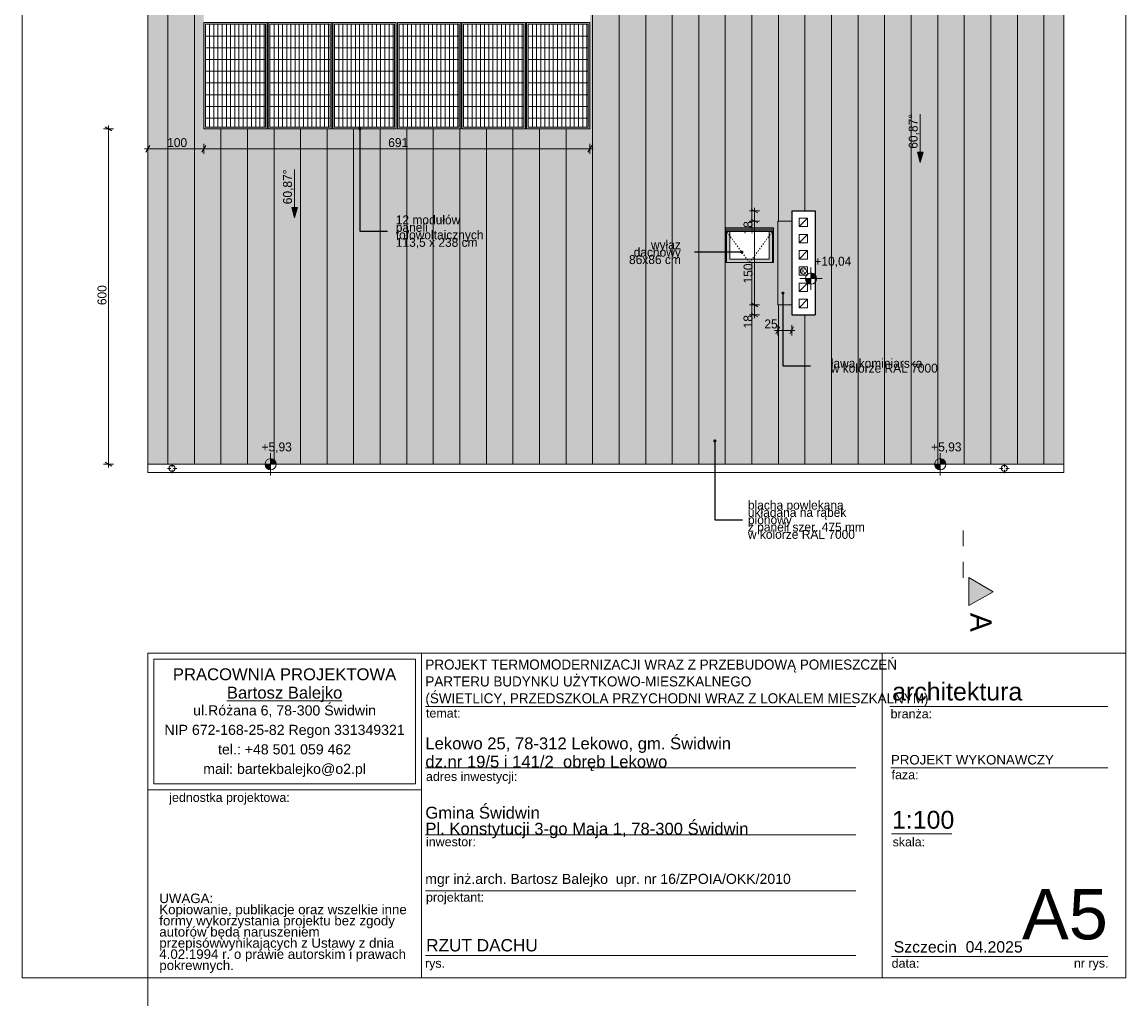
# Model space of a CAD drawing. Extents: x -613240 to -325500, y -25863 to 152403.
# Tile 222 of 254: x -462965 to -443215, y 120730 to 138332. Entities that reach past the tile are written whole.
import ezdxf

# ---------------------------------------------------------------- set-up
doc = ezdxf.new("R2010")
doc.units = 0
doc.header["$MEASUREMENT"] = 0
doc.linetypes.add('Dashed', pattern=[564.444447, 282.222223, -282.222223])
doc.linetypes.add('Hidden Line', pattern=[50, 25, -25])
for name, color, linetype, lineweight in [('0_Nr_Pióra__21', 7, 'Continuous', 9), ('Arch IE_Nr_Pióra__21', 7, 'Continuous', 9), ('Arch okna_Nr_Pióra__21', 7, 'Continuous', 9), ('Arch opisy_Nr_Pióra__1', 7, 'Continuous', 25), ('Arch opisy_Nr_Pióra__21', 7, 'Continuous', 9), ('ARCH TABELA_Nr_Pióra__1', 7, 'Continuous', 25), ('ARCH TABELA_Nr_Pióra__21', 7, 'Continuous', 9), ('ARCH TABELA_Nr_Pióra__7', 7, 'Continuous', 13), ('Arch wyposazenie_Nr_Pióra__21', 7, 'Continuous', 9), ('INWENT DACH_Nr_Pióra__21', 7, 'Continuous', 9), ('INWENT DACH_Nr_Pióra__41', 7, 'Continuous', 15), ('INWENT OPISY_Nr_Pióra__21', 7, 'Continuous', 9), ('INWENT OPISY_Nr_Pióra__41', 7, 'Continuous', 15), ('INWENT RURY SPUSTOWE_Nr_Pióra__21', 7, 'Continuous', 9), ('INWENT RZĘDNE_Nr_Pióra__21', 7, 'Continuous', 9), ('INWENT WYMIARY_Nr_Pióra__21', 7, 'Continuous', 9), ('INWENT.ŚCIANY_Nr_Pióra__1', 7, 'Continuous', 25), ('Istniejące kominy_Nr_Pióra__21', 7, 'Continuous', 9)]:
    doc.layers.add(name, color=color, linetype=linetype, lineweight=lineweight)
for name, color, linetype, lineweight, true_color in [('Arch dachowki_Nr_Pióra__81', 7, 'Continuous', 9, 0x6a6a6a), ('arch wypelnienia_Nr_Pióra__102', 7, 'Continuous', 9, 0xb4b4b4), ('arch wypelnienia_Nr_Pióra__2', 7, 'Continuous', 13, 0x7f7f7f), ('arch wypelnienia_Nr_Pióra__61', 7, 'Continuous', 20, 0x4d4d4d)]:
    doc.layers.add(name, color=color, linetype=linetype, lineweight=lineweight, true_color=true_color)
for name, color, linetype in [('INWENT DACH', 7, 'Continuous'), ('INWENT RZĘDNE', 7, 'Continuous'), ('INWENT WYMIARY', 7, 'Continuous')]:
    doc.layers.add(name, color=color, linetype=linetype)
doc.styles.add('GENERATED_STYLE_1', font='txt')
doc.styles.add('GENERATED_STYLE_2', font='txt')
doc.styles.add('GENERATED_STYLE_4', font='txt')
doc.styles.add('GENERATED_STYLE_5', font='txt')
doc.styles.add('GENERATED_STYLE_7', font='arial.ttf')
doc.styles.add('GENERATED_STYLE_8', font='arial.ttf')
doc.styles.add('GENERATED_STYLE_9', font='arial.ttf')
doc.dimstyles.new('GENERATED_STYLE__2', dxfattribs={"dimtxt": 160.000002, "dimasz": 91.2, "dimexe": 0.18, "dimexo": 0, "dimgap": 0.09, "dimtad": 1, "dimtih": 1, "dimtoh": 1, "dimdec": 0, "dimlfac": 0.1, "dimzin": 0, "dimdsep": 46, "dimtxsty": 'GENERATED_STYLE_1', "dimblk": 'ARROWHEAD_2', "dimblk1": 'ARROWHEAD_2', "dimblk2": 'ARROWHEAD_2', "dimcen": 0.09, "dimclrd": 7, "dimclre": 7, "dimclrt": 7, "dimazin": 0, "dimtfac": 1, "dimtdec": 4, "dimtmove": 0, "dimatfit": 3, "dimfxl": 0, "dimtolj": 1, "dimtzin": 0, "dimarcsym": 0})
doc.dimstyles.new('GENERATED_STYLE__3', dxfattribs={"dimtxt": 160.000002, "dimasz": 91.2, "dimexe": 0.18, "dimexo": 0, "dimgap": 0.09, "dimtad": 1, "dimdec": 0, "dimlfac": 0.1, "dimzin": 0, "dimdsep": 46, "dimtxsty": 'GENERATED_STYLE_1', "dimblk": 'ARROWHEAD_2', "dimblk1": 'ARROWHEAD_2', "dimblk2": 'ARROWHEAD_2', "dimcen": 0.09, "dimclrd": 7, "dimclre": 7, "dimclrt": 7, "dimazin": 0, "dimtfac": 1, "dimtdec": 4, "dimtmove": 0, "dimatfit": 3, "dimfxl": 0, "dimtolj": 1, "dimtzin": 0, "dimarcsym": 0})
doc.dimstyles.new('GENERATED_STYLE__4', dxfattribs={"dimtxt": 160.000002, "dimasz": 91.2, "dimexe": 0.18, "dimexo": 0, "dimgap": 0.09, "dimtad": 1, "dimdec": 0, "dimlfac": 0.1, "dimzin": 0, "dimdsep": 46, "dimtxsty": 'GENERATED_STYLE_1', "dimblk": 'ARROWHEAD_2', "dimblk1": 'ARROWHEAD_2', "dimblk2": 'ARROWHEAD_2', "dimcen": 0.09, "dimclrd": 7, "dimclre": 7, "dimclrt": 7, "dimazin": 0, "dimtfac": 1, "dimtdec": 4, "dimtmove": 2, "dimatfit": 3, "dimfxl": 0, "dimtolj": 1, "dimtzin": 0, "dimarcsym": 0})
doc.dimstyles.new('GENERATED_STYLE__9', dxfattribs={"dimtxt": 0.18, "dimasz": 109.44, "dimexe": 0.18, "dimexo": 0.0625, "dimgap": 0.09, "dimtad": 0, "dimtih": 1, "dimtoh": 1, "dimdec": 4, "dimzin": 0, "dimdsep": 46, "dimcen": 0.09, "dimadec": 0, "dimazin": 0, "dimtfac": 1, "dimtdec": 4, "dimtmove": 0, "dimatfit": 3, "dimldrblk": 'ARROWHEAD_11', "dimfxl": 0, "dimtolj": 1, "dimtzin": 0, "dimarcsym": 0})

# ---------------------------------------------------------------- blocks, each defined once
blk = doc.blocks.new('Linia_45', base_point=(-446895, 136688))
at = {"layer": 'INWENT DACH_Nr_Pióra__21', "linetype": 'Continuous'}
blk.add_hatch(color=256, dxfattribs=at).paths.add_polyline_path([(-446895, 135820), (-446945, 136007), (-446845, 136007)], flags=0)
for p, q in [((-446895, 136688), (-446895, 136007)), ((-446895, 135820), (-446945, 136007)), ((-446945, 136007), (-446845, 136007)), ((-446895, 135820), (-446845, 136007))]:
    blk.add_line(p, q, dxfattribs=at)
blk = doc.blocks.new('Linia_47', base_point=(-458090, 135694))
at = {"layer": 'INWENT DACH_Nr_Pióra__21', "linetype": 'Continuous'}
blk.add_hatch(color=256, dxfattribs=at).paths.add_polyline_path([(-458090, 134827), (-458140, 135014), (-458040, 135014)], flags=0)
for p, q in [((-458090, 135694), (-458090, 135014)), ((-458090, 134827), (-458140, 135014)), ((-458140, 135014), (-458040, 135014)), ((-458090, 134827), (-458040, 135014))]:
    blk.add_line(p, q, dxfattribs=at)
blk = doc.blocks.new('*D844')
at = {"layer": 'INWENT WYMIARY_Nr_Pióra__21', "linetype": 'Continuous'}
for p, q in [((-449504, 132817), (-449445, 132817)), ((-449410, 132877), (-449480, 132757)), ((-449445, 132727), (-449445, 132907)), ((-449445, 132817), (-449195, 132817)), ((-449230, 132757), (-449160, 132877)), ((-449195, 132727), (-449195, 132907)), ((-449195, 132817), (-449136, 132817))]:
    blk.add_line(p, q, dxfattribs=at)
at = {"layer": 'INWENT WYMIARY_Nr_Pióra__21', "insert": (-449684, 132849), "char_height": 160, "attachment_point": 7, "style": 'GENERATED_STYLE_1'}
blk.add_mtext('{25}', dxfattribs=at)
blk = doc.blocks.new('ARROWHEAD_2')
at = {"color": 0, "linetype": 'Continuous', "lineweight": 0}
for p, q in [((0, 0), (-1, 0)), ((-0.38, -0.66), (0.38, 0.66))]:
    blk.add_line(p, q, dxfattribs=at)
blk = doc.blocks.new('*D845')
at = {"layer": 'INWENT WYMIARY_Nr_Pióra__21', "linetype": 'Continuous'}
for p, q in [((-449772, 133273), (-449952, 133273)), ((-449922, 133307), (-449802, 133238)), ((-449922, 133127), (-449802, 133058)), ((-449862, 133093), (-449862, 133273)), ((-449772, 133093), (-449952, 133093)), ((-449862, 133034), (-449862, 133093))]:
    blk.add_line(p, q, dxfattribs=at)
at = {"layer": 'INWENT WYMIARY_Nr_Pióra__21', "char_height": 160, "attachment_point": 7, "rotation": 90, "style": 'GENERATED_STYLE_1'}
for s, insert in [('{18}', (-449894, 134533)), ('{150}', (-449894, 133656)), ('{18}', (-449894, 132853))]:
    blk.add_mtext(s, dxfattribs=dict(at, insert=insert))
blk = doc.blocks.new('*D846')
at = {"layer": 'INWENT WYMIARY_Nr_Pióra__21', "linetype": 'Continuous'}
for p, q in [((-449772, 134773), (-449952, 134773)), ((-449922, 134807), (-449802, 134738)), ((-449862, 133273), (-449862, 134773)), ((-449772, 133273), (-449952, 133273)), ((-449922, 133307), (-449802, 133238))]:
    blk.add_line(p, q, dxfattribs=at)
at = {"layer": 'INWENT WYMIARY_Nr_Pióra__21', "char_height": 160, "attachment_point": 7, "rotation": 90, "style": 'GENERATED_STYLE_1'}
for s, insert in [('{18}', (-449894, 134533)), ('{150}', (-449894, 133656)), ('{18}', (-449894, 132853))]:
    blk.add_mtext(s, dxfattribs=dict(at, insert=insert))
blk = doc.blocks.new('*D847')
at = {"layer": 'INWENT WYMIARY_Nr_Pióra__21', "linetype": 'Continuous'}
for p, q in [((-449772, 134953), (-449952, 134953)), ((-449802, 134918), (-449922, 134987)), ((-449862, 134953), (-449862, 135011)), ((-449862, 134773), (-449862, 134953)), ((-449772, 134773), (-449952, 134773)), ((-449922, 134807), (-449802, 134738))]:
    blk.add_line(p, q, dxfattribs=at)
at = {"layer": 'INWENT WYMIARY_Nr_Pióra__21', "char_height": 160, "attachment_point": 7, "rotation": 90, "style": 'GENERATED_STYLE_1'}
for s, insert in [('{18}', (-449894, 134533)), ('{150}', (-449894, 133656)), ('{18}', (-449894, 132853))]:
    blk.add_mtext(s, dxfattribs=dict(at, insert=insert))
blk = doc.blocks.new('*D848')
at = {"layer": 'INWENT WYMIARY_Nr_Pióra__21', "linetype": 'Continuous'}
for p, q in [((-460680, 136122), (-460750, 136002)), ((-460715, 135972), (-460715, 136152)), ((-459680, 136122), (-459750, 136002)), ((-459715, 135972), (-459715, 136152)), ((-460774, 136062), (-460715, 136062)), ((-460715, 136062), (-459715, 136062))]:
    blk.add_line(p, q, dxfattribs=at)
at = {"layer": 'INWENT WYMIARY_Nr_Pióra__21', "char_height": 160, "attachment_point": 7, "style": 'GENERATED_STYLE_1'}
for s, insert in [('{100}', (-460369, 136094)), ('{691}', (-456414, 136094))]:
    blk.add_mtext(s, dxfattribs=dict(at, insert=insert))
blk = doc.blocks.new('*D849')
at = {"layer": 'INWENT WYMIARY_Nr_Pióra__21', "linetype": 'Continuous'}
for p, q in [((-459680, 136122), (-459750, 136002)), ((-459715, 135972), (-459715, 136152)), ((-452840, 136002), (-452770, 136122)), ((-452805, 135972), (-452805, 136152)), ((-459715, 136062), (-452805, 136062)), ((-452805, 136062), (-452746, 136062))]:
    blk.add_line(p, q, dxfattribs=at)
at = {"layer": 'INWENT WYMIARY_Nr_Pióra__21', "char_height": 160, "attachment_point": 7, "style": 'GENERATED_STYLE_1'}
for s, insert in [('{100}', (-460369, 136094)), ('{691}', (-456414, 136094))]:
    blk.add_mtext(s, dxfattribs=dict(at, insert=insert))
blk = doc.blocks.new('*D850')
at = {"layer": 'INWENT WYMIARY_Nr_Pióra__21', "linetype": 'Continuous'}
for p, q in [((-461421, 136422), (-461421, 136480)), ((-461331, 136422), (-461511, 136422)), ((-461361, 136387), (-461481, 136456)), ((-461421, 130422), (-461421, 136422)), ((-461331, 130422), (-461511, 130422)), ((-461481, 130456), (-461361, 130387)), ((-461421, 130363), (-461421, 130422))]:
    blk.add_line(p, q, dxfattribs=at)
at = {"layer": 'INWENT WYMIARY_Nr_Pióra__21', "insert": (-461453, 133268), "char_height": 160, "attachment_point": 7, "rotation": 90, "style": 'GENERATED_STYLE_1'}
blk.add_mtext('{600}', dxfattribs=at)
blk = doc.blocks.new('Koty wysokościowe_49', base_point=(-448850, 133744))
at = {"layer": 'INWENT RZĘDNE_Nr_Pióra__21', "linetype": 'Continuous'}
for points in [[(-448850, 133744), (-448950, 133744), (-448942, 133706), (-448920, 133673), (-448888, 133651), (-448850, 133644)], [(-448850, 133744), (-448750, 133744), (-448757, 133782), (-448779, 133814), (-448811, 133836), (-448850, 133844)]]:
    blk.add_hatch(color=256, dxfattribs=at).paths.add_polyline_path(points, flags=0)
for p, q in [((-448850, 133544), (-448850, 133944)), ((-449050, 133744), (-448650, 133744))]:
    blk.add_line(p, q, dxfattribs=at)
blk.add_circle((-448850, 133744), 100, dxfattribs=at)
at = {"layer": 'INWENT RZĘDNE_Nr_Pióra__21', "insert": (-448789, 133944), "char_height": 160, "attachment_point": 7, "style": 'GENERATED_STYLE_2'}
blk.add_mtext('{+10,04}', dxfattribs=at)
blk = doc.blocks.new('Koty wysokościowe_50', base_point=(-446538, 130422))
at = {"layer": 'INWENT RZĘDNE_Nr_Pióra__21', "linetype": 'Continuous'}
for points in [[(-446538, 130422), (-446638, 130422), (-446630, 130383), (-446608, 130351), (-446576, 130329), (-446538, 130322)], [(-446538, 130422), (-446438, 130422), (-446445, 130460), (-446467, 130492), (-446499, 130514), (-446538, 130522)]]:
    blk.add_hatch(color=256, dxfattribs=at).paths.add_polyline_path(points, flags=0)
for p, q in [((-446538, 130222), (-446538, 130622)), ((-446738, 130422), (-446338, 130422))]:
    blk.add_line(p, q, dxfattribs=at)
blk.add_circle((-446538, 130422), 100, dxfattribs=at)
at = {"layer": 'INWENT RZĘDNE_Nr_Pióra__21', "insert": (-446699, 130622), "char_height": 160, "attachment_point": 7, "style": 'GENERATED_STYLE_2'}
blk.add_mtext('{+5,93}', dxfattribs=at)
blk = doc.blocks.new('Koty wysokościowe_51', base_point=(-458518, 130422))
at = {"layer": 'INWENT RZĘDNE_Nr_Pióra__21', "linetype": 'Continuous'}
for points in [[(-458518, 130422), (-458618, 130422), (-458611, 130383), (-458589, 130351), (-458557, 130329), (-458518, 130322)], [(-458518, 130422), (-458418, 130422), (-458426, 130460), (-458448, 130492), (-458480, 130514), (-458518, 130522)]]:
    blk.add_hatch(color=256, dxfattribs=at).paths.add_polyline_path(points, flags=0)
for p, q in [((-458518, 130222), (-458518, 130622)), ((-458718, 130422), (-458318, 130422))]:
    blk.add_line(p, q, dxfattribs=at)
blk.add_circle((-458518, 130422), 100, dxfattribs=at)
at = {"layer": 'INWENT RZĘDNE_Nr_Pióra__21', "insert": (-458680, 130622), "char_height": 160, "attachment_point": 7, "style": 'GENERATED_STYLE_2'}
blk.add_mtext('{+5,93}', dxfattribs=at)
blk = doc.blocks.new('ARROWHEAD_11')
at = {"color": 0, "linetype": 'Continuous', "lineweight": 0}
blk.add_line((0, 0), (-1, 0), dxfattribs=at)
at = {"color": 0, "linetype": 'Continuous', "lineweight": 0, "const_width": 0.25, "flags": 128}
blk.add_lwpolyline([(-0.125, 0, 1), (0.125, 0, 1)], format="xyb", close=True, dxfattribs=at)

msp = doc.modelspace()

# ---------------------------------------------------------------- hatches: boundary and pattern name
at = {"layer": 'arch wypelnienia_Nr_Pióra__102', "linetype": 'Continuous'}
h = msp.add_hatch(dxfattribs=at)
h.set_pattern_fill('Grid_30x30', color=256, style=0, pattern_type=2)
h.set_pattern_definition([(0, (-459684.95, 138292.1), (0, 210), []), (90, (-459684.95, 138292.11), (-75, 0), [])])
h.paths.add_polyline_path([(-459684.9, 138292.1), (-458609.9, 138292.1), (-458609.9, 136451.6), (-459684.9, 136451.6)], flags=0)
h = msp.add_hatch(dxfattribs=at)
h.set_pattern_fill('Grid_30x30', color=256, style=0, pattern_type=2)
h.set_pattern_definition([(0, (-458529.95, 138292.1), (0, 210), []), (90, (-458529.95, 138292.11), (-75, 0), [])])
h.paths.add_polyline_path([(-458529.9, 138292.1), (-457454.9, 138292.1), (-457454.9, 136451.6), (-458529.9, 136451.6)], flags=0)
h = msp.add_hatch(dxfattribs=at)
h.set_pattern_fill('Grid_30x30', color=256, style=0, pattern_type=2)
h.set_pattern_definition([(0, (-457374.95, 138292.1), (0, 210), []), (90, (-457374.95, 138292.11), (-75, 0), [])])
h.paths.add_polyline_path([(-457374.9, 138292.1), (-456299.9, 138292.1), (-456299.9, 136451.6), (-457374.9, 136451.6)], flags=0)
h = msp.add_hatch(dxfattribs=at)
h.set_pattern_fill('Grid_30x30', color=256, style=0, pattern_type=2)
h.set_pattern_definition([(0, (-456219.95, 138292.1), (0, 210), []), (90, (-456219.95, 138292.11), (-75, 0), [])])
h.paths.add_polyline_path([(-456219.9, 138292.1), (-455144.9, 138292.1), (-455144.9, 136451.6), (-456219.9, 136451.6)], flags=0)
h = msp.add_hatch(dxfattribs=at)
h.set_pattern_fill('Grid_30x30', color=256, style=0, pattern_type=2)
h.set_pattern_definition([(0, (-455064.95, 138292.1), (0, 210), []), (90, (-455064.95, 138292.11), (-75, 0), [])])
h.paths.add_polyline_path([(-455064.9, 138292.1), (-453989.9, 138292.1), (-453989.9, 136451.6), (-455064.9, 136451.6)], flags=0)
h = msp.add_hatch(dxfattribs=at)
h.set_pattern_fill('Grid_30x30', color=256, style=0, pattern_type=2)
h.set_pattern_definition([(0, (-453909.95, 138292.1), (0, 210), []), (90, (-453909.95, 138292.11), (-75, 0), [])])
h.paths.add_polyline_path([(-453909.9, 138292.1), (-452834.9, 138292.1), (-452834.9, 136451.6), (-453909.9, 136451.6)], flags=0)
at = {"layer": 'arch wypelnienia_Nr_Pióra__2', "linetype": 'Continuous', "lineweight": 0, "true_color": 0x1f1f1f}
h = msp.add_hatch(color=250, dxfattribs=at)
h.paths.add_polyline_path([(-460714.9, 130421.6), (-444324.9, 130421.6), (-444324.9, 140972.6), (-449594.9, 140972.6), (-449994.9, 140972.6), (-456654.9, 140972.6), (-457054.9, 140972.6), (-460714.9, 140972.6)], flags=0)
h.paths.add_polyline_path([(-449194.9, 133092.6), (-449194.9, 134952.6), (-448774.9, 134952.6), (-448774.9, 133092.6)], flags=0)
h.paths.add_polyline_path([(-450299.9, 134088.4), (-450299.9, 134585.6), (-449599.9, 134585.6), (-449599.9, 134088.4)], flags=0)
h.paths.add_polyline_path([(-450299.9, 139858.4), (-450299.9, 140355.6), (-449599.9, 140355.6), (-449599.9, 139858.4)], flags=0)
h.paths.add_polyline_path([(-459714.9, 136421.6), (-452804.9, 136421.6), (-452804.9, 140242.6), (-459714.9, 140242.6)], flags=0)
at = {"layer": 'arch wypelnienia_Nr_Pióra__61', "linetype": 'Continuous'}
h = msp.add_hatch(color=256, dxfattribs=at)
h.paths.add_polyline_path([(-459714.9, 138322.1), (-458579.9, 138322.1), (-458579.9, 136421.6), (-459714.9, 136421.6)], flags=0)
h.paths.add_polyline_path([(-459684.9, 136451.6), (-458609.9, 136451.6), (-458609.9, 138292.1), (-459684.9, 138292.1)], flags=0)
h = msp.add_hatch(color=256, dxfattribs=at)
h.paths.add_polyline_path([(-458559.9, 138322.1), (-457424.9, 138322.1), (-457424.9, 136421.6), (-458559.9, 136421.6)], flags=0)
h.paths.add_polyline_path([(-458529.9, 136451.6), (-457454.9, 136451.6), (-457454.9, 138292.1), (-458529.9, 138292.1)], flags=0)
h = msp.add_hatch(color=256, dxfattribs=at)
h.paths.add_polyline_path([(-457404.9, 138322.1), (-456269.9, 138322.1), (-456269.9, 136421.6), (-457404.9, 136421.6)], flags=0)
h.paths.add_polyline_path([(-457374.9, 136451.6), (-456299.9, 136451.6), (-456299.9, 138292.1), (-457374.9, 138292.1)], flags=0)
h = msp.add_hatch(color=256, dxfattribs=at)
h.paths.add_polyline_path([(-456249.9, 138322.1), (-455114.9, 138322.1), (-455114.9, 136421.6), (-456249.9, 136421.6)], flags=0)
h.paths.add_polyline_path([(-456219.9, 136451.6), (-455144.9, 136451.6), (-455144.9, 138292.1), (-456219.9, 138292.1)], flags=0)
h = msp.add_hatch(color=256, dxfattribs=at)
h.paths.add_polyline_path([(-455094.9, 138322.1), (-453959.9, 138322.1), (-453959.9, 136421.6), (-455094.9, 136421.6)], flags=0)
h.paths.add_polyline_path([(-455064.9, 136451.6), (-453989.9, 136451.6), (-453989.9, 138292.1), (-455064.9, 138292.1)], flags=0)
h = msp.add_hatch(color=256, dxfattribs=at)
h.paths.add_polyline_path([(-453939.9, 138322.1), (-452804.9, 138322.1), (-452804.9, 136421.6), (-453939.9, 136421.6)], flags=0)
h.paths.add_polyline_path([(-453909.9, 136451.6), (-452834.9, 136451.6), (-452834.9, 138292.1), (-453909.9, 138292.1)], flags=0)
at = {"layer": 'INWENT OPISY_Nr_Pióra__21', "linetype": 'Continuous'}
msp.add_hatch(color=256, dxfattribs=at).paths.add_polyline_path([(-445588.7, 128137.4), (-446024.9, 127893.1), (-446024.9, 128393.1)], flags=0)

# ---------------------------------------------------------------- linework, layer by layer
at = {"layer": 'Arch dachowki_Nr_Pióra__81', "linetype": 'Continuous'}
for p, q in [((-460357.4, 130421.6), (-460357.4, 145453.8)), ((-459882.4, 130421.6), (-459882.4, 145453.8)), ((-448957.4, 134952.6), (-448957.4, 145453.8)), ((-446582.4, 130421.6), (-446582.4, 145453.8)), ((-446107.4, 130421.6), (-446107.4, 145453.8)), ((-445632.4, 130421.6), (-445632.4, 145453.8)), ((-445157.4, 130421.6), (-445157.4, 145453.8)), ((-444682.4, 130421.6), (-444682.4, 145453.8)), ((-448482.4, 130421.6), (-448482.4, 143712.1)), ((-448007.4, 130421.6), (-448007.4, 143712.1)), ((-447532.4, 130421.6), (-447532.4, 143712.1)), ((-447057.4, 130421.6), (-447057.4, 143712.1)), ((-452757.4, 130421.6), (-452757.4, 140308.4)), ((-452282.4, 130421.6), (-452282.4, 140308.4)), ((-451807.4, 130421.6), (-451807.4, 140308.4)), ((-451332.4, 130421.6), (-451332.4, 140308.4)), ((-450857.4, 130421.6), (-450857.4, 140308.4)), ((-450382.4, 130421.6), (-450382.4, 139318.4)), ((-449907.4, 134648), (-449907.4, 139318.4)), ((-449432.4, 134772.6), (-449432.4, 139318.4)), ((-459407.4, 130421.6), (-459407.4, 136421.6)), ((-458932.4, 130421.6), (-458932.4, 136421.6)), ((-458457.4, 130421.6), (-458457.4, 136421.6)), ((-457982.4, 130421.6), (-457982.4, 136421.6)), ((-457507.4, 130421.6), (-457507.4, 136421.6)), ((-457032.4, 130421.6), (-457032.4, 136421.6)), ((-456557.4, 130421.6), (-456557.4, 136421.6)), ((-456082.4, 130421.6), (-456082.4, 136421.6)), ((-455607.4, 130421.6), (-455607.4, 136421.6)), ((-455132.4, 130421.6), (-455132.4, 136421.6)), ((-454657.4, 130421.6), (-454657.4, 136421.6)), ((-454182.4, 130421.6), (-454182.4, 136421.6)), ((-453707.4, 130421.6), (-453707.4, 136421.6)), ((-453232.4, 130421.6), (-453232.4, 136421.6)), ((-449907.4, 130421.6), (-449907.4, 134028.4)), ((-449432.4, 130421.6), (-449432.4, 133272.6)), ((-448957.4, 130421.6), (-448957.4, 133092.6))]:
    msp.add_line(p, q, dxfattribs=at)
at = {"layer": 'Arch IE_Nr_Pióra__21', "linetype": 'Continuous'}
for p, q in [((-458579.9, 138322.1), (-459714.9, 138322.1)), ((-459714.9, 138322.1), (-459714.9, 136421.6)), ((-459684.9, 138292.1), (-459684.9, 136451.6)), ((-458609.9, 138292.1), (-459684.9, 138292.1)), ((-458609.9, 136451.6), (-458609.9, 138292.1)), ((-458579.9, 136421.6), (-458579.9, 138322.1)), ((-457424.9, 138322.1), (-458559.9, 138322.1)), ((-458559.9, 138322.1), (-458559.9, 136421.6)), ((-458529.9, 138292.1), (-458529.9, 136451.6)), ((-457454.9, 138292.1), (-458529.9, 138292.1)), ((-457454.9, 136451.6), (-457454.9, 138292.1)), ((-457424.9, 136421.6), (-457424.9, 138322.1)), ((-456269.9, 138322.1), (-457404.9, 138322.1)), ((-457404.9, 138322.1), (-457404.9, 136421.6)), ((-457374.9, 138292.1), (-457374.9, 136451.6)), ((-456299.9, 138292.1), (-457374.9, 138292.1)), ((-456299.9, 136451.6), (-456299.9, 138292.1)), ((-456269.9, 136421.6), (-456269.9, 138322.1)), ((-455114.9, 138322.1), (-456249.9, 138322.1)), ((-456249.9, 138322.1), (-456249.9, 136421.6)), ((-456219.9, 138292.1), (-456219.9, 136451.6)), ((-455144.9, 138292.1), (-456219.9, 138292.1)), ((-455144.9, 136451.6), (-455144.9, 138292.1)), ((-455114.9, 136421.6), (-455114.9, 138322.1)), ((-453959.9, 138322.1), (-455094.9, 138322.1)), ((-455094.9, 138322.1), (-455094.9, 136421.6)), ((-455064.9, 138292.1), (-455064.9, 136451.6)), ((-453989.9, 138292.1), (-455064.9, 138292.1)), ((-453989.9, 136451.6), (-453989.9, 138292.1)), ((-453959.9, 136421.6), (-453959.9, 138322.1)), ((-452804.9, 138322.1), (-453939.9, 138322.1)), ((-453939.9, 138322.1), (-453939.9, 136421.6)), ((-453909.9, 138292.1), (-453909.9, 136451.6)), ((-452834.9, 138292.1), (-453909.9, 138292.1)), ((-452834.9, 136451.6), (-452834.9, 138292.1)), ((-452804.9, 136421.6), (-452804.9, 138322.1)), ((-459714.9, 136421.6), (-458579.9, 136421.6)), ((-459684.9, 136451.6), (-458609.9, 136451.6)), ((-458559.9, 136421.6), (-457424.9, 136421.6)), ((-458529.9, 136451.6), (-457454.9, 136451.6)), ((-457404.9, 136421.6), (-456269.9, 136421.6)), ((-457374.9, 136451.6), (-456299.9, 136451.6)), ((-456249.9, 136421.6), (-455114.9, 136421.6)), ((-456219.9, 136451.6), (-455144.9, 136451.6)), ((-455094.9, 136421.6), (-453959.9, 136421.6)), ((-455064.9, 136451.6), (-453989.9, 136451.6)), ((-453939.9, 136421.6), (-452804.9, 136421.6)), ((-453909.9, 136451.6), (-452834.9, 136451.6))]:
    msp.add_line(p, q, dxfattribs=at)
at = {"layer": 'Arch okna_Nr_Pióra__21', "linetype": 'Continuous'}
for p, q in [((-450379.9, 134028.4), (-450379.9, 134648)), ((-450379.9, 134648), (-449519.9, 134648)), ((-450379.9, 134625), (-449519.9, 134625)), ((-450379.9, 134599.1), (-449519.9, 134599.1)), ((-450359.9, 134028.4), (-450359.9, 134599.1)), ((-450359.9, 134585.6), (-449539.9, 134585.6)), ((-450299.9, 134088.4), (-450299.9, 134585.6)), ((-449599.9, 134088.4), (-449599.9, 134585.6)), ((-449539.9, 134028.4), (-449539.9, 134599.1)), ((-449519.9, 134028.4), (-449519.9, 134648)), ((-450379.9, 134028.4), (-449519.9, 134028.4)), ((-450299.9, 134088.4), (-449599.9, 134088.4))]:
    msp.add_line(p, q, dxfattribs=at)
at = {"layer": 'Arch okna_Nr_Pióra__21', "linetype": 'Hidden Line'}
for q in [(-450359.9, 134585.6), (-449539.9, 134585.6)]:
    msp.add_line((-449949.9, 134028.4), q, dxfattribs=at)
at = {"layer": 'ARCH TABELA_Nr_Pióra__21', "linetype": 'Continuous'}
for p, q in [((-462964.9, 149680.3), (-462964.9, 121230.3)), ((-443214.9, 149680.3), (-443214.9, 121230.3)), ((-460714.9, 121230.3), (-460714.9, 127041.5)), ((-460714.9, 127041.5), (-455821.3, 127041.5)), ((-460714.9, 124594.7), (-460714.9, 127041.5)), ((-460714.9, 127041.5), (-443214.9, 127041.5)), ((-455821.3, 127041.5), (-455821.3, 121230.3)), ((-455821.3, 124594.7), (-455821.3, 127041.5)), ((-447576.6, 127041.5), (-447576.6, 121230.3)), ((-443214.9, 127041.5), (-443214.9, 121230.3)), ((-460608.6, 124701), (-460608.6, 126935.1)), ((-460608.6, 126935.1), (-455927.7, 126935.1)), ((-455927.7, 124701), (-455927.7, 126935.1)), ((-455821.3, 121230.3), (-455821.3, 126641.5)), ((-455749.1, 126085.1), (-448049.3, 126085.1)), ((-447437.3, 126085.1), (-443538, 126085.1)), ((-455749.1, 124991.5), (-448049.3, 124991.5)), ((-447419.9, 124991.5), (-443538, 124991.5)), ((-460608.6, 124701), (-455927.7, 124701)), ((-460714.9, 124594.7), (-455821.3, 124594.7)), ((-455749.1, 123791.5), (-448049.3, 123791.5)), ((-447408.1, 123808.8), (-446328.4, 123808.8)), ((-455749.1, 122791.5), (-448049.3, 122791.5)), ((-455749.1, 121630.3), (-448049.3, 121630.3)), ((-447408.1, 121612.7), (-445126.3, 121612.7)), ((-445126.3, 121612.7), (-443538, 121612.7)), ((-443214.9, 121230.3), (-462964.9, 121230.3)), ((-460714.9, 120730.3), (-460714.9, 121230.3)), ((-460714.9, 120730.3), (-460714.9, 121230.3)), ((-460714.9, 120730.3), (-460714.9, 121230.3)), ((-460714.9, 121230.3), (-455821.3, 121230.3)), ((-443214.9, 121230.3), (-455821.3, 121230.3))]:
    msp.add_line(p, q, dxfattribs=at)
at = {"layer": 'Arch wyposazenie_Nr_Pióra__21', "linetype": 'Continuous'}
for p, q in [((-449444.9, 134772.6), (-449194.9, 134772.6)), ((-449444.9, 133272.6), (-449444.9, 134772.6)), ((-449194.9, 134772.6), (-449194.9, 133272.6)), ((-449194.9, 133272.6), (-449444.9, 133272.6))]:
    msp.add_line(p, q, dxfattribs=at)
at = {"layer": 'INWENT DACH_Nr_Pióra__21', "linetype": 'Continuous'}
for p, q in [((-460279.9, 130371.6), (-460279.9, 130431.6)), ((-445389.9, 130371.6), (-445389.9, 130431.6)), ((-460304.9, 130346.6), (-460364.9, 130346.6)), ((-460279.9, 130321.6), (-460279.9, 130261.6)), ((-460254.9, 130346.6), (-460194.9, 130346.6)), ((-445414.9, 130346.6), (-445474.9, 130346.6)), ((-445389.9, 130321.6), (-445389.9, 130261.6)), ((-445364.9, 130346.6), (-445304.9, 130346.6))]:
    msp.add_line(p, q, dxfattribs=at)
for centre in [(-460279.9, 130346.6), (-445389.9, 130346.6)]:
    msp.add_circle(centre, 55, dxfattribs=at)
at = {"layer": 'INWENT DACH_Nr_Pióra__41', "linetype": 'Continuous'}
for p, q in [((-460714.9, 130421.6), (-460714.9, 145453.8)), ((-444324.9, 145453.8), (-444324.9, 130421.6)), ((-444324.9, 130421.6), (-460714.9, 130421.6))]:
    msp.add_line(p, q, dxfattribs=at)
at = {"layer": 'INWENT OPISY_Nr_Pióra__41', "linetype": 'Dashed'}
msp.add_line((-446124.9, 129237.4), (-446124.9, 128137.4), dxfattribs=at)
at = {"layer": 'INWENT OPISY_Nr_Pióra__41', "linetype": 'Continuous'}
for p, q in [((-446024.9, 127893.1), (-446024.9, 128393.1)), ((-445588.7, 128137.4), (-446024.9, 128393.1)), ((-446024.9, 127893.1), (-445588.7, 128137.4))]:
    msp.add_line(p, q, dxfattribs=at)
at = {"layer": 'INWENT RURY SPUSTOWE_Nr_Pióra__21', "linetype": 'Continuous'}
for p, q in [((-460714.9, 130271.6), (-460714.9, 130421.6)), ((-444324.9, 130421.6), (-444324.9, 130271.6)), ((-444324.9, 130271.6), (-460714.9, 130271.6))]:
    msp.add_line(p, q, dxfattribs=at)
msp.add_circle((-448984.9, 133877.6), 55, dxfattribs=at)
at = {"layer": 'INWENT.ŚCIANY_Nr_Pióra__1', "linetype": 'Continuous'}
for p, q in [((-449194.9, 134952.6), (-448774.9, 134952.6)), ((-449194.9, 134952.6), (-449194.9, 133092.6)), ((-448774.9, 134952.6), (-448774.9, 133092.6)), ((-449194.9, 133092.6), (-448774.9, 133092.6))]:
    msp.add_line(p, q, dxfattribs=at)
at = {"layer": 'Istniejące kominy_Nr_Pióra__21', "linetype": 'Continuous'}
for p, q in [((-449059.9, 134672.6), (-449059.9, 134822.6)), ((-449059.9, 134822.6), (-448909.9, 134822.6)), ((-449059.9, 134672.6), (-448909.9, 134822.6)), ((-448909.9, 134822.6), (-448909.9, 134672.6)), ((-448909.9, 134672.6), (-449059.9, 134672.6)), ((-448909.9, 134532.6), (-449059.9, 134532.6)), ((-449059.9, 134532.6), (-449059.9, 134382.6)), ((-449059.9, 134382.6), (-448909.9, 134532.6)), ((-448909.9, 134382.6), (-448909.9, 134532.6)), ((-449059.9, 134382.6), (-448909.9, 134382.6)), ((-449059.9, 134092.6), (-449059.9, 134242.6)), ((-449059.9, 134242.6), (-448909.9, 134242.6)), ((-449059.9, 134092.6), (-448909.9, 134242.6)), ((-448909.9, 134242.6), (-448909.9, 134092.6)), ((-448909.9, 134092.6), (-449059.9, 134092.6)), ((-449059.9, 133802.6), (-449059.9, 133952.6)), ((-449059.9, 133952.6), (-448909.9, 133952.6)), ((-448909.9, 133952.6), (-448909.9, 133802.6)), ((-448909.9, 133802.6), (-449059.9, 133802.6)), ((-449059.9, 133512.6), (-449059.9, 133662.6)), ((-449059.9, 133662.6), (-448909.9, 133662.6)), ((-449059.9, 133512.6), (-448909.9, 133662.6)), ((-448909.9, 133512.6), (-449059.9, 133512.6)), ((-448909.9, 133662.6), (-448909.9, 133512.6)), ((-449059.9, 133222.6), (-449059.9, 133372.6)), ((-449059.9, 133372.6), (-448909.9, 133372.6)), ((-449059.9, 133222.6), (-448909.9, 133372.6)), ((-448909.9, 133372.6), (-448909.9, 133222.6)), ((-448909.9, 133222.6), (-449059.9, 133222.6))]:
    msp.add_line(p, q, dxfattribs=at)

# ---------------------------------------------------------------- block references
at = {"layer": 'INWENT DACH', "linetype": 'Continuous'}
for name, p in [('Linia_45', (-446894.8, 136687.5)), ('Linia_47', (-458089.6, 135694.3))]:
    msp.add_blockref(name, p, dxfattribs=at)
at = {"layer": 'INWENT RZĘDNE'}
for name, p in [('Koty wysokościowe_49', (-448849.8, 133743.8)), ('Koty wysokościowe_51', (-458518.4, 130421.6)), ('Koty wysokościowe_50', (-446537.7, 130421.6))]:
    msp.add_blockref(name, p, dxfattribs=at)

# ---------------------------------------------------------------- texts
at = {"layer": '0_Nr_Pióra__21', "linetype": 'Continuous', "char_height": 160, "attachment_point": 9, "rotation": 90, "style": 'GENERATED_STYLE_2'}
for insert in [(-446911.5, 136687.5), (-458106.2, 135694.3)]:
    msp.add_mtext('{60,87°}', dxfattribs=dict(at, insert=insert))
at = {"layer": 'Arch opisy_Nr_Pióra__1', "linetype": 'Continuous', "insert": (-448984.9, 133828.4), "char_height": 100, "attachment_point": 8, "style": 'GENERATED_STYLE_5'}
msp.add_mtext('{K}', dxfattribs=at)
at = {"layer": 'Arch opisy_Nr_Pióra__21', "linetype": 'Continuous', "char_height": 160, "style": 'GENERATED_STYLE_4'}
for s, insert, width, attachment_point, line_spacing_factor in [('{12 modułów\\Ppaneli fofowoltaicznych\\P113,5 x 238 cm}', (-456278.4, 134577.5), 1996.729, 4, 0.503197), ('{wyłaz dachowy 86x86 cm}', (-451178.1, 134214.5), 1392.707, 6, 0.498268), ('{ława kominiarska\\Pw kolorze RAL 7000}', (-448496, 132182.9), 2027.404, 4, 0.328109), ('{blacha powlekana \\Pukładana na rąbek pionowy\\Pz paneli szer. 475 mm\\Pw kolorze RAL 7000}', (-449978.1, 129427.5), 2319.927, 4, 0.490806)]:
    msp.add_mtext(s, dxfattribs=dict(at, insert=insert, width=width, attachment_point=attachment_point, line_spacing_factor=line_spacing_factor))
at = {"layer": 'ARCH TABELA_Nr_Pióra__1', "linetype": 'Continuous', "insert": (-455749.1, 126089.8), "char_height": 180, "attachment_point": 7, "line_spacing_factor": 1.005757, "style": 'GENERATED_STYLE_5'}
msp.add_mtext('{\\pt22543.1;PROJEKT TERMOMODERNIZACJI WRAZ Z PRZEBUDOWĄ POMIESZCZEŃ \\P\\pt22543.1;PARTERU BUDYNKU UŻYTKOWO-MIESZKALNEGO\\P\\pt22543.1;(ŚWIETLICY, PRZEDSZKOLA PRZYCHODNI WRAZ Z LOKALEM MIESZKALNYM)}', dxfattribs=at)
at = {"layer": 'ARCH TABELA_Nr_Pióra__1', "linetype": 'Continuous', "attachment_point": 1}
for s, insert, char_height, style in [('{PROJEKT WYKONAWCZY}', (-447419.9, 125219.7), 170, 'GENERATED_STYLE_7'), ('{RZUT DACHU}', (-455735.3, 121925.7), 220, 'GENERATED_STYLE_9')]:
    msp.add_mtext(s, dxfattribs=dict(at, insert=insert, char_height=char_height, style=style))
at = {"layer": 'ARCH TABELA_Nr_Pióra__21', "linetype": 'Continuous', "insert": (-455749.1, 123730.2), "char_height": 212.766, "attachment_point": 7, "line_spacing_factor": 0.807442, "style": 'GENERATED_STYLE_7'}
msp.add_mtext('{Gmina Świdwin\\PPl. Konstytucji 3-go Maja 1, 78-300 Świdwin}', dxfattribs=at)
at = {"layer": 'ARCH TABELA_Nr_Pióra__7', "linetype": 'Continuous', "char_height": 212.766}
for s, insert, attachment_point, line_spacing_factor, style in [('{PRACOWNIA PROJEKTOWA\\P\\LBartosz Balejko}', (-458268.1, 126770.2), 2, 0.926719, 'GENERATED_STYLE_8'), ('{Lekowo 25, 78-312 Lekowo, gm. Świdwin\\Pdz.nr 19/5 i 141/2  obręb Lekowo}', (-455749.1, 124930.2), 7, 0.918867, 'GENERATED_STYLE_7')]:
    msp.add_mtext(s, dxfattribs=dict(at, insert=insert, attachment_point=attachment_point, line_spacing_factor=line_spacing_factor, style=style))
at = {"layer": 'ARCH TABELA_Nr_Pióra__7', "linetype": 'Continuous', "style": 'GENERATED_STYLE_7'}
for s, insert, char_height, attachment_point in [('{architektura}', (-447398.7, 126514.8), 319.16, 1), ('{temat:}', (-455738.4, 126048.6), 159.58, 1), ('{branża:}', (-447425.5, 126036.3), 159.58, 1), ('{adres inwestycji:}', (-455738.4, 124915.3), 159.58, 1), ('{faza:}', (-447408.1, 124946.4), 159.58, 1), ('{jednostka projektowa:}', (-460332, 124540), 159.58, 1), ('{1:100}', (-447400.8, 124220), 319.16, 1), ('{inwestor:}', (-455738.4, 123746.4), 159.58, 1), ('{skala:}', (-447390.4, 123744.5), 159.58, 1), ('{mgr inż.arch. Bartosz Balejko  upr. nr 16/ZPOIA/OKK/2010}', (-455751.3, 123093.4), 180, 1), ('{projektant:}', (-455738.4, 122755), 159.58, 1), ('{A5}', (-443538, 122821.3), 900, 3), ('{Szczecin  04.2025}', (-447369.4, 121887.6), 202.128, 1), ('{rys.}', (-455756.3, 121573.1), 159.58, 1), ('{data:}', (-447406.7, 121573.1), 159.58, 1), ('{nr rys.}', (-444145.9, 121576.2), 159.58, 1)]:
    msp.add_mtext(s, dxfattribs=dict(at, insert=insert, char_height=char_height, attachment_point=attachment_point))
for s, insert, char_height, width, attachment_point, line_spacing_factor in [('{ul.Różana 6, 78-300 Świdwin\\PNIP 672-168-25-82 Regon 331349321\\Ptel.: +48 501 059 462\\Pmail: bartekbalejko@o2.pl}', (-458268.1, 126108.2), 180.852, 4680.851, 2, 1.156383), ('{UWAGA:\\PKopiowanie, publikacje oraz wszelkie inne formy wykorzystania projektu bez zgody autorów będą naruszeniem przepisówwynikających z Ustawy z dnia 4.02.1994 r. o prawie autorskim i prawach pokrewnych.}', (-460509.8, 122740), 170.2128, 4483.408, 1, 0.703415)]:
    msp.add_mtext(s, dxfattribs=dict(at, insert=insert, char_height=char_height, width=width, attachment_point=attachment_point, line_spacing_factor=line_spacing_factor))
at = {"layer": 'INWENT OPISY_Nr_Pióra__21', "linetype": 'Continuous', "insert": (-445617.9, 127593.1), "char_height": 380, "attachment_point": 2, "rotation": 270, "style": 'GENERATED_STYLE_5'}
msp.add_mtext('{A}', dxfattribs=at)

# ---------------------------------------------------------------- dimensions: what is measured, and where the dimension line sits
at = {"layer": 'INWENT WYMIARY', "linetype": 'Continuous'}
for base, p1, p2, dimstyle, picture, middle in [((-461420.7, 130421.6), (-460714.9, 130421.6), (-459714.9, 136421.6), 'GENERATED_STYLE__3', '*D850', (-461532.7, 133450.1)), ((-449861.6, 133092.6), (-449444.9, 134772.6), (-448984.9, 134952.6), 'GENERATED_STYLE__3', '*D847', (-449973.6, 134654.5)), ((-449861.6, 133092.6), (-449444.9, 133272.6), (-449444.9, 134772.6), 'GENERATED_STYLE__4', '*D846', (-449973.6, 133837.8)), ((-449861.6, 133092.6), (-448984.9, 133092.6), (-449444.9, 133272.6), 'GENERATED_STYLE__3', '*D845', (-449973.6, 132974.5))]:
    dim = msp.add_linear_dim(base=base, p1=p1, p2=p2, angle=90, dimstyle=dimstyle, dxfattribs=at)
    dim.commit()
    dim.dimension.update_dxf_attribs({"geometry": picture, "text_midpoint": middle})
for base, p1, p2, picture, middle in [((-460714.9, 136061.6), (-460714.9, 136335.2), (-459714.9, 136421.6), '*D848', (-460186.4, 136173.6)), ((-460714.9, 136061.6), (-459714.9, 136421.6), (-452804.9, 136421.6), '*D849', (-456231.4, 136173.6)), ((-449444.9, 132816.6), (-449444.9, 133272.6), (-449194.9, 133272.6), '*D844', (-449563, 132928.6))]:
    dim = msp.add_linear_dim(base=base, p1=p1, p2=p2, dimstyle='GENERATED_STYLE__2', dxfattribs=at)
    dim.commit()
    dim.dimension.update_dxf_attribs({"geometry": picture, "text_midpoint": middle})

# ---------------------------------------------------------------- leaders
at = {"layer": 'Arch opisy_Nr_Pióra__21', "linetype": 'Continuous', "annotation_type": 0, "has_hookline": 1, "hookline_direction": 1}
for points, text_width in [([(-456920, 136421.6), (-456920, 134592.2), (-456426.7, 134592.2)], 1912.4), ([(-450087.3, 134215), (-450932.8, 134215)], 1211.4), ([(-449351.2, 133483.3), (-449351.2, 132183.4), (-448857.9, 132183.4)], 1729.5), ([(-450569.6, 130839), (-450569.6, 129428), (-450076.3, 129428)], 2285.7)]:
    msp.add_leader(points, dimstyle='GENERATED_STYLE__9', dxfattribs=dict(at, text_width=text_width))

doc.saveas('drawing.dxf')
